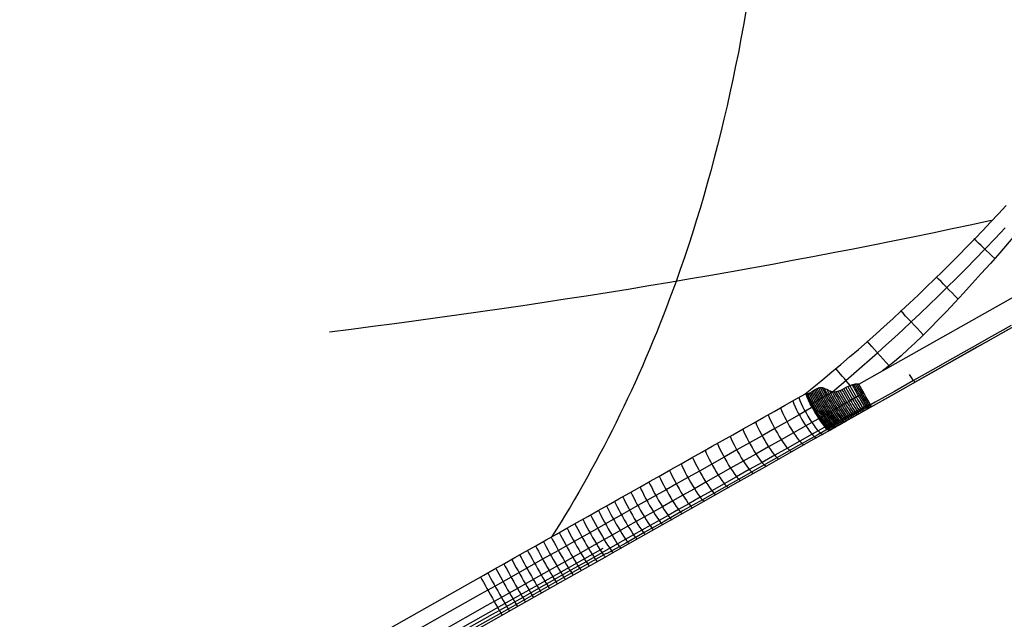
# Model space of a CAD drawing. Extents: x 8195 to 9024, y -2232 to -1505.
# Tile 9 of 42: x 8474 to 8512, y -2098 to -2074. Entities that reach past the tile are written whole.
import ezdxf

# ---------------------------------------------------------------- set-up
doc = ezdxf.new("R2010")
doc.units = 0
doc.layers.add('1', color=7, linetype='CONTINUOUS')

msp = doc.modelspace()

# ---------------------------------------------------------------- linework, layer by layer
at = {"layer": '1', "color": 7}
for p, q in [((8507.626, -2087.968, 27.546), (8588.347, -2042.429, 27.546)), ((8588.838, -2043.3, 28.546), (8507.208, -2089.352, 28.546)), ((8506.716, -2088.481, 27.546), (8507.626, -2087.968, 27.546)), ((8504.714, -2088.855, 27.937), (8504.682, -2088.817, 27.983))]:
    msp.add_line(p, q, dxfattribs=at)
at = {"layer": '1', "color": 7, "extrusion": (-0.443715, 0.712617, 0.54341)}
msp.add_lwpolyline([(-6213.519, 3462.075), (-6212.694, 3461.77), (-6211.87, 3461.467), (-6211.045, 3461.167), (-6210.22, 3460.868), (-6209.395, 3460.572), (-6208.569, 3460.279), (-6207.743, 3459.987), (-6206.917, 3459.698), (-6206.091, 3459.412), (-6205.265, 3459.127), (-6204.438, 3458.845), (-6203.611, 3458.565), (-6202.784, 3458.287), (-6201.956, 3458.012), (-6201.129, 3457.739), (-6200.301, 3457.468), (-6199.473, 3457.199), (-6198.644, 3456.933), (-6197.816, 3456.669), (-6196.987, 3456.407), (-6196.158, 3456.147), (-6195.328, 3455.89), (-6194.499, 3455.635), (-6193.669, 3455.383), (-6192.839, 3455.132), (-6192.008, 3454.884), (-6191.178, 3454.638), (-6190.347, 3454.395), (-6189.516, 3454.153), (-6188.685, 3453.914), (-6187.853, 3453.678), (-6187.022, 3453.443), (-6186.19, 3453.211), (-6185.357, 3452.981), (-6184.525, 3452.753), (-6183.692, 3452.528), (-6182.859, 3452.305), (-6182.026, 3452.084), (-6181.193, 3451.866), (-6180.359, 3451.649), (-6179.525, 3451.435), (-6178.691, 3451.224), (-6177.857, 3451.014), (-6177.022, 3450.807), (-6176.187, 3450.602), (-6175.352, 3450.4), (-6174.517, 3450.199), (-6173.681, 3450.001), (-6172.845, 3449.805), (-6172.009, 3449.612), (-6171.173, 3449.421), (-6170.336, 3449.232), (-6169.5, 3449.045), (-6168.663, 3448.861), (-6167.825, 3448.678), (-6166.988, 3448.499), (-6166.15, 3448.321), (-6165.312, 3448.146), (-6164.474, 3447.973), (-6163.635, 3447.802), (-6162.797, 3447.633), (-6161.958, 3447.467), (-6161.119, 3447.303), (-6160.279, 3447.142), (-6159.44, 3446.982), (-6158.6, 3446.825), (-6157.76, 3446.67), (-6156.919, 3446.518), (-6156.079, 3446.367), (-6155.238, 3446.219), (-6154.397, 3446.074), (-6153.555, 3445.93), (-6152.714, 3445.789), (-6151.872, 3445.65), (-6151.03, 3445.514), (-6150.188, 3445.379), (-6149.345, 3445.247), (-6148.502, 3445.117), (-6147.659, 3444.99), (-6146.816, 3444.865), (-6145.973, 3444.742), (-6145.129, 3444.621), (-6144.285, 3444.502), (-6143.441, 3444.386), (-6142.596, 3444.272), (-6141.752, 3444.161), (-6140.907, 3444.051), (-6140.061, 3443.944), (-6139.216, 3443.84), (-6138.37, 3443.737), (-6137.525, 3443.637), (-6136.678, 3443.539), (-6135.832, 3443.443), (-6134.985, 3443.35), (-6134.139, 3443.259), (-6133.292, 3443.17), (-6132.444, 3443.083), (-6131.597, 3442.999), (-6130.749, 3442.917), (-6129.901, 3442.837), (-6129.053, 3442.76), (-6128.204, 3442.685), (-6127.355, 3442.612), (-6126.506, 3442.541), (-6125.657, 3442.473), (-6124.808, 3442.407), (-6123.958, 3442.343), (-6123.108, 3442.281), (-6122.258, 3442.222), (-6121.407, 3442.165), (-6120.557, 3442.11), (-6119.706, 3442.058), (-6118.855, 3442.008), (-6118.003, 3441.96), (-6117.152, 3441.914), (-6116.3, 3441.871), (-6115.448, 3441.83), (-6114.595, 3441.791), (-6113.743, 3441.754), (-6112.89, 3441.72), (-6112.037, 3441.688), (-6111.184, 3441.658), (-6110.33, 3441.631), (-6109.476, 3441.606), (-6108.622, 3441.583), (-6107.768, 3441.562), (-6106.913, 3441.544), (-6106.059, 3441.528)], dxfattribs=at)
at = {"layer": '1', "color": 7, "extrusion": (-0.490852, 0.871221, -0.00614)}
msp.add_lwpolyline([(-6374.484, 3.406), (-6375.341, 3.406), (-6376.198, 3.408), (-6377.054, 3.412), (-6377.91, 3.42), (-6378.765, 3.43), (-6379.619, 3.443), (-6380.473, 3.458), (-6381.327, 3.477), (-6382.18, 3.498), (-6383.032, 3.521), (-6383.884, 3.548), (-6384.735, 3.577), (-6385.585, 3.609), (-6386.435, 3.643), (-6387.285, 3.68), (-6388.134, 3.72), (-6388.982, 3.763), (-6389.83, 3.809), (-6390.677, 3.857), (-6391.524, 3.908), (-6392.37, 3.961), (-6393.215, 4.017), (-6394.06, 4.076), (-6394.904, 4.138), (-6395.748, 4.203), (-6396.591, 4.27), (-6397.434, 4.34), (-6398.276, 4.412), (-6399.117, 4.487), (-6399.958, 4.565), (-6400.799, 4.646), (-6401.639, 4.73), (-6402.478, 4.816), (-6403.317, 4.905), (-6404.155, 4.996), (-6404.992, 5.09), (-6405.829, 5.187), (-6406.666, 5.287), (-6407.501, 5.389), (-6408.337, 5.495), (-6409.171, 5.602), (-6410.005, 5.713), (-6410.839, 5.826), (-6411.672, 5.942), (-6412.504, 6.061), (-6413.336, 6.182), (-6414.168, 6.307), (-6414.998, 6.433), (-6415.829, 6.563), (-6416.658, 6.695), (-6417.487, 6.83), (-6418.316, 6.968), (-6419.144, 7.108), (-6419.971, 7.252), (-6420.798, 7.397), (-6421.624, 7.546), (-6422.449, 7.697), (-6423.274, 7.851), (-6424.099, 8.008), (-6424.923, 8.167), (-6425.746, 8.329), (-6426.569, 8.494), (-6427.391, 8.662), (-6428.213, 8.832), (-6429.034, 9.005), (-6429.855, 9.181), (-6430.674, 9.359), (-6431.494, 9.54), (-6432.313, 9.724), (-6433.131, 9.911), (-6433.949, 10.1), (-6434.766, 10.292), (-6435.582, 10.487), (-6436.398, 10.684), (-6437.214, 10.884), (-6438.029, 11.087), (-6438.843, 11.293), (-6439.657, 11.501), (-6440.47, 11.712), (-6441.282, 11.926), (-6442.094, 12.142), (-6442.906, 12.361), (-6443.717, 12.583), (-6444.527, 12.808), (-6445.337, 13.035), (-6446.146, 13.265), (-6446.955, 13.498), (-6447.763, 13.733), (-6448.57, 13.971), (-6449.377, 14.212), (-6450.183, 14.456), (-6450.989, 14.702), (-6451.794, 14.951), (-6452.599, 15.203), (-6453.403, 15.457), (-6454.206, 15.714), (-6455.009, 15.974), (-6455.812, 16.237), (-6456.614, 16.502), (-6457.415, 16.77), (-6458.216, 17.041), (-6459.016, 17.314), (-6459.815, 17.59), (-6460.614, 17.869), (-6461.413, 18.151), (-6462.21, 18.435), (-6463.008, 18.722), (-6463.804, 19.011), (-6464.6, 19.304), (-6465.396, 19.599), (-6466.191, 19.897), (-6466.985, 20.197), (-6467.779, 20.501), (-6468.573, 20.807), (-6469.365, 21.115), (-6470.158, 21.427), (-6470.949, 21.741), (-6471.74, 22.058), (-6472.531, 22.377), (-6473.321, 22.7), (-6474.11, 23.025), (-6474.899, 23.352), (-6475.687, 23.683), (-6476.474, 24.016), (-6477.262, 24.352), (-6478.048, 24.69), (-6478.834, 25.032), (-6479.619, 25.376)], dxfattribs=at)
at = {"layer": '1', "color": 7, "extrusion": (0.866025, 0.500001, 4.87725e-06)}
msp.add_lwpolyline([(-6062.579, 40.191), (-6062.176, 40.531), (-6061.772, 40.869), (-6061.367, 41.204), (-6060.961, 41.537), (-6060.554, 41.868), (-6060.146, 42.196), (-6059.737, 42.522), (-6059.327, 42.845), (-6058.916, 43.166), (-6058.504, 43.485), (-6058.091, 43.801), (-6057.678, 44.115), (-6057.263, 44.426), (-6056.847, 44.735), (-6056.43, 45.041), (-6056.013, 45.345), (-6055.594, 45.647), (-6055.174, 45.946), (-6054.754, 46.243), (-6054.332, 46.537), (-6053.91, 46.829), (-6053.486, 47.118), (-6053.062, 47.405), (-6052.636, 47.69), (-6052.21, 47.972), (-6051.782, 48.252), (-6051.354, 48.53), (-6050.925, 48.805), (-6050.494, 49.077), (-6050.063, 49.347), (-6049.631, 49.615), (-6049.198, 49.881), (-6048.763, 50.143), (-6048.328, 50.404), (-6047.892, 50.662), (-6047.455, 50.918), (-6047.017, 51.171), (-6046.578, 51.422), (-6046.138, 51.67), (-6045.697, 51.916), (-6045.255, 52.16), (-6044.812, 52.401), (-6044.368, 52.64), (-6043.923, 52.876), (-6043.477, 53.11), (-6043.031, 53.342), (-6042.583, 53.571), (-6042.134, 53.797), (-6041.684, 54.022), (-6041.234, 54.243), (-6040.782, 54.463), (-6040.329, 54.68), (-6039.876, 54.894), (-6039.421, 55.107), (-6038.965, 55.316), (-6038.509, 55.524), (-6038.051, 55.729), (-6037.593, 55.931), (-6037.134, 56.131), (-6036.673, 56.329), (-6036.212, 56.524), (-6035.749, 56.717), (-6035.286, 56.907), (-6034.822, 57.095), (-6034.356, 57.281), (-6033.89, 57.464), (-6033.423, 57.645), (-6032.955, 57.823), (-6032.486, 57.999), (-6032.016, 58.173), (-6031.544, 58.344), (-6031.072, 58.512), (-6030.599, 58.679), (-6030.125, 58.842), (-6029.65, 59.004), (-6029.174, 59.163), (-6028.697, 59.319), (-6028.22, 59.474), (-6027.741, 59.625), (-6027.261, 59.775), (-6026.78, 59.922), (-6026.298, 60.066), (-6025.815, 60.208), (-6025.332, 60.348), (-6024.847, 60.485), (-6024.361, 60.62), (-6023.875, 60.752), (-6023.387, 60.882), (-6022.898, 61.01), (-6022.409, 61.135), (-6021.918, 61.258), (-6021.427, 61.378), (-6020.934, 61.496), (-6020.441, 61.611), (-6019.947, 61.725), (-6019.451, 61.835), (-6018.955, 61.943), (-6018.458, 62.049), (-6017.959, 62.153), (-6017.46, 62.254), (-6016.96, 62.352), (-6016.459, 62.448), (-6015.956, 62.542), (-6015.453, 62.633), (-6014.949, 62.722), (-6014.444, 62.809), (-6013.938, 62.893), (-6013.431, 62.975), (-6012.923, 63.054), (-6012.414, 63.131), (-6011.904, 63.205), (-6011.393, 63.277), (-6010.881, 63.347), (-6010.368, 63.414), (-6009.854, 63.479), (-6009.34, 63.541), (-6008.824, 63.601), (-6008.307, 63.658), (-6007.789, 63.713), (-6007.271, 63.766), (-6006.751, 63.816), (-6006.23, 63.864), (-6005.709, 63.909), (-6005.186, 63.952), (-6004.663, 63.993), (-6004.138, 64.031), (-6003.613, 64.067), (-6003.086, 64.1)], dxfattribs=at)
at = {"layer": '1', "color": 7, "extrusion": (0.866025, 0.5, -2.3272e-07)}
msp.add_lwpolyline([(-6002.609, 55.145), (-6003.14, 55.11), (-6003.67, 55.072), (-6004.199, 55.031), (-6004.727, 54.988), (-6005.253, 54.943), (-6005.779, 54.894), (-6006.303, 54.843), (-6006.826, 54.79), (-6007.348, 54.733), (-6007.869, 54.675), (-6008.389, 54.613), (-6008.907, 54.549), (-6009.424, 54.482), (-6009.94, 54.413), (-6010.455, 54.341), (-6010.969, 54.266), (-6011.482, 54.189), (-6011.993, 54.109), (-6012.503, 54.027), (-6013.013, 53.941), (-6013.521, 53.854), (-6014.027, 53.763), (-6014.533, 53.67), (-6015.038, 53.575), (-6015.541, 53.476), (-6016.043, 53.375), (-6016.544, 53.272), (-6017.044, 53.166), (-6017.543, 53.057), (-6018.04, 52.945), (-6018.537, 52.831), (-6019.032, 52.715), (-6019.526, 52.595), (-6020.019, 52.474), (-6020.511, 52.349), (-6021.001, 52.222), (-6021.491, 52.092), (-6021.979, 51.959), (-6022.466, 51.824), (-6022.952, 51.687), (-6023.437, 51.546), (-6023.92, 51.403), (-6024.403, 51.258), (-6024.884, 51.11), (-6025.364, 50.959), (-6025.843, 50.805), (-6026.321, 50.649), (-6026.797, 50.49), (-6027.273, 50.329), (-6027.747, 50.165), (-6028.22, 49.999), (-6028.692, 49.829), (-6029.163, 49.657), (-6029.633, 49.483), (-6030.101, 49.306), (-6030.569, 49.126), (-6031.035, 48.944), (-6031.5, 48.759), (-6031.964, 48.571), (-6032.427, 48.381), (-6032.888, 48.188), (-6033.349, 47.992), (-6033.808, 47.794), (-6034.266, 47.593), (-6034.723, 47.39), (-6035.178, 47.184), (-6035.633, 46.975), (-6036.087, 46.764), (-6036.539, 46.55), (-6036.99, 46.334), (-6037.44, 46.114), (-6037.889, 45.893), (-6038.336, 45.668), (-6038.783, 45.441), (-6039.228, 45.211), (-6039.672, 44.979), (-6040.115, 44.744), (-6040.557, 44.507), (-6040.998, 44.266), (-6041.437, 44.023), (-6041.875, 43.778), (-6042.313, 43.53), (-6042.749, 43.279), (-6043.183, 43.026), (-6043.617, 42.77), (-6044.05, 42.511), (-6044.481, 42.25), (-6044.911, 41.986), (-6045.34, 41.72), (-6045.768, 41.451), (-6046.195, 41.179), (-6046.62, 40.905), (-6047.045, 40.628), (-6047.468, 40.348), (-6047.89, 40.066), (-6048.311, 39.781), (-6048.731, 39.493), (-6049.149, 39.203), (-6049.567, 38.91), (-6049.983, 38.615), (-6050.398, 38.317), (-6050.812, 38.016), (-6051.225, 37.713), (-6051.636, 37.407), (-6052.047, 37.099), (-6052.456, 36.787), (-6052.864, 36.474), (-6053.271, 36.157), (-6053.677, 35.838), (-6054.082, 35.516), (-6054.485, 35.192), (-6054.888, 34.865), (-6055.289, 34.536), (-6055.689, 34.203), (-6056.088, 33.869), (-6056.485, 33.531), (-6056.882, 33.191), (-6057.277, 32.848), (-6057.672, 32.503), (-6058.065, 32.155), (-6058.456, 31.805), (-6058.847, 31.451), (-6059.237, 31.096), (-6059.625, 30.737), (-6060.012, 30.376), (-6060.398, 30.012), (-6060.783, 29.646), (-6061.167, 29.277)], dxfattribs=at)
at = {"layer": '1', "color": 7}
msp.add_lwpolyline([(8513.319, -2082.045), (8512.923, -2082.513), (8512.532, -2082.972), (8512.168, -2083.393), (8511.809, -2083.803), (8511.456, -2084.201), (8511.109, -2084.587), (8510.768, -2084.961), (8510.434, -2085.32), (8510.108, -2085.664), (8509.791, -2085.993), (8509.482, -2086.306), (8509.184, -2086.602), (8508.895, -2086.879), (8508.617, -2087.138), (8508.351, -2087.377), (8508.096, -2087.595), (8507.974, -2087.697), (8507.855, -2087.793), (8507.739, -2087.883), (8507.626, -2087.968)], dxfattribs=at)
at = {"layer": '1', "color": 7, "extrusion": (0.85787, 0.483952, -0.172773)}
msp.add_lwpolyline([(-5999.694, 1130.733), (-5999.67, 1130.642), (-5999.644, 1130.556), (-5999.63, 1130.515), (-5999.616, 1130.475), (-5999.602, 1130.435), (-5999.587, 1130.397), (-5999.571, 1130.36), (-5999.555, 1130.325), (-5999.539, 1130.29), (-5999.522, 1130.256), (-5999.504, 1130.223), (-5999.486, 1130.192), (-5999.468, 1130.162), (-5999.449, 1130.132), (-5999.43, 1130.104), (-5999.41, 1130.077), (-5999.39, 1130.051), (-5999.369, 1130.026), (-5999.348, 1130.002), (-5999.327, 1129.979), (-5999.316, 1129.968), (-5999.304, 1129.958), (-5999.293, 1129.947), (-5999.282, 1129.937), (-5999.271, 1129.927), (-5999.259, 1129.918), (-5999.247, 1129.908), (-5999.235, 1129.899), (-5999.224, 1129.891), (-5999.212, 1129.882), (-5999.199, 1129.874), (-5999.187, 1129.866), (-5999.175, 1129.858), (-5999.162, 1129.851), (-5999.15, 1129.844), (-5999.137, 1129.837), (-5999.124, 1129.83), (-5999.111, 1129.824), (-5999.098, 1129.818), (-5999.085, 1129.812), (-5999.072, 1129.807), (-5999.058, 1129.801), (-5999.045, 1129.797), (-5999.031, 1129.792), (-5999.017, 1129.788), (-5999.003, 1129.783), (-5998.989, 1129.78), (-5998.975, 1129.776), (-5998.961, 1129.773), (-5998.947, 1129.77), (-5998.932, 1129.767), (-5998.918, 1129.764), (-5998.903, 1129.762), (-5998.888, 1129.76), (-5998.873, 1129.759), (-5998.858, 1129.757), (-5998.843, 1129.756), (-5998.828, 1129.755), (-5998.812, 1129.755), (-5998.797, 1129.755), (-5998.766, 1129.755), (-5998.734, 1129.756), (-5998.701, 1129.759), (-5998.669, 1129.762), (-5998.635, 1129.767), (-5998.602, 1129.773), (-5998.568, 1129.779), (-5998.533, 1129.787), (-5998.498, 1129.796), (-5998.462, 1129.807), (-5998.426, 1129.818), (-5998.39, 1129.83), (-5998.353, 1129.844), (-5998.316, 1129.858), (-5998.278, 1129.874), (-5998.239, 1129.89), (-5998.2, 1129.908), (-5998.161, 1129.927), (-5998.081, 1129.968), (-5998, 1130.014)], dxfattribs=at)
at = {"layer": '1', "color": 7, "extrusion": (-0.491357, 0.870959, 4.86648e-08)}
msp.add_lwpolyline([(-6380.926, 28.692), (-6380.39, 28.782), (-6379.865, 28.867), (-6379.352, 28.947), (-6378.851, 29.023), (-6378.361, 29.095), (-6377.882, 29.163), (-6377.414, 29.226), (-6376.957, 29.286), (-6376.511, 29.342), (-6376.075, 29.395), (-6375.65, 29.444), (-6375.235, 29.49), (-6374.435, 29.572), (-6373.675, 29.644), (-6372.953, 29.705), (-6372.264, 29.757), (-6371.603, 29.802), (-6370.967, 29.84), (-6370.349, 29.872), (-6369.745, 29.9), (-6369.147, 29.922), (-6368.552, 29.941), (-6367.952, 29.957), (-6367.342, 29.969), (-6366.716, 29.979), (-6366.069, 29.987)], dxfattribs=at)
at = {"layer": '1', "color": 7, "extrusion": (0.867262, 0.497706, -0.012093)}
msp.add_lwpolyline([(-6046.456, 115.974), (-6046.404, 116.16), (-6046.354, 116.32), (-6046.33, 116.39), (-6046.307, 116.453), (-6046.285, 116.51), (-6046.274, 116.537), (-6046.263, 116.561), (-6046.252, 116.584), (-6046.241, 116.605), (-6046.231, 116.625), (-6046.221, 116.643), (-6046.216, 116.651), (-6046.211, 116.659), (-6046.206, 116.667), (-6046.201, 116.674), (-6046.196, 116.681), (-6046.191, 116.687), (-6046.186, 116.693), (-6046.181, 116.698), (-6046.179, 116.701), (-6046.177, 116.703), (-6046.174, 116.706), (-6046.172, 116.708), (-6046.17, 116.71), (-6046.167, 116.712), (-6046.165, 116.714), (-6046.163, 116.716), (-6046.16, 116.718), (-6046.158, 116.72), (-6046.156, 116.721), (-6046.154, 116.723), (-6046.151, 116.724), (-6046.149, 116.726), (-6046.147, 116.727), (-6046.146, 116.727), (-6046.145, 116.728), (-6046.143, 116.728), (-6046.142, 116.729), (-6046.141, 116.729), (-6046.14, 116.73), (-6046.139, 116.73), (-6046.138, 116.731), (-6046.137, 116.731), (-6046.136, 116.731), (-6046.135, 116.732), (-6046.134, 116.732), (-6046.133, 116.732), (-6046.131, 116.732), (-6046.13, 116.733), (-6046.129, 116.733), (-6046.128, 116.733), (-6046.127, 116.733), (-6046.126, 116.733), (-6046.125, 116.733), (-6046.124, 116.733), (-6046.123, 116.733), (-6046.122, 116.733), (-6046.121, 116.733), (-6046.12, 116.733), (-6046.119, 116.733), (-6046.118, 116.733), (-6046.117, 116.733), (-6046.116, 116.733), (-6046.114, 116.732), (-6046.113, 116.732), (-6046.112, 116.732), (-6046.111, 116.732), (-6046.11, 116.732)], dxfattribs=at)
at = {"layer": '1', "color": 7, "extrusion": (0.870983, 0.491216, -0.00978)}
msp.add_lwpolyline([(-5997.25, 91.544), (-5997.332, 91.497), (-5997.412, 91.455), (-5997.451, 91.436), (-5997.49, 91.418), (-5997.528, 91.4), (-5997.566, 91.384), (-5997.604, 91.369), (-5997.641, 91.356), (-5997.677, 91.343), (-5997.713, 91.331), (-5997.749, 91.321), (-5997.784, 91.311), (-5997.819, 91.303), (-5997.853, 91.296), (-5997.887, 91.29), (-5997.92, 91.285), (-5997.953, 91.281), (-5997.985, 91.278), (-5998.017, 91.277), (-5998.033, 91.276), (-5998.049, 91.276), (-5998.064, 91.276), (-5998.08, 91.277), (-5998.095, 91.278), (-5998.11, 91.279), (-5998.125, 91.28), (-5998.14, 91.281), (-5998.155, 91.283), (-5998.17, 91.285), (-5998.184, 91.288), (-5998.199, 91.29), (-5998.213, 91.293), (-5998.228, 91.296), (-5998.242, 91.3), (-5998.256, 91.304), (-5998.27, 91.308), (-5998.284, 91.312), (-5998.297, 91.317), (-5998.311, 91.322), (-5998.324, 91.327), (-5998.338, 91.332), (-5998.351, 91.338), (-5998.364, 91.344), (-5998.377, 91.35), (-5998.39, 91.357), (-5998.403, 91.363), (-5998.416, 91.37), (-5998.428, 91.378), (-5998.441, 91.385), (-5998.453, 91.393), (-5998.465, 91.401), (-5998.477, 91.41), (-5998.489, 91.419), (-5998.501, 91.428), (-5998.513, 91.437), (-5998.524, 91.447), (-5998.536, 91.456), (-5998.547, 91.467), (-5998.559, 91.477), (-5998.57, 91.488), (-5998.581, 91.499), (-5998.592, 91.51), (-5998.603, 91.521), (-5998.624, 91.545), (-5998.645, 91.57), (-5998.665, 91.596), (-5998.685, 91.623), (-5998.704, 91.652), (-5998.723, 91.681), (-5998.742, 91.712), (-5998.76, 91.743), (-5998.777, 91.776), (-5998.795, 91.81), (-5998.811, 91.845), (-5998.827, 91.881), (-5998.843, 91.918), (-5998.858, 91.956), (-5998.873, 91.995), (-5998.888, 92.036), (-5998.901, 92.078), (-5998.928, 92.164), (-5998.952, 92.255)], dxfattribs=at)
at = {"layer": '1', "color": 7}
for points in [[(8502.341, -2074.05, 38.338), (8502.248, -2074.583, 38.132), (8502.151, -2075.113, 37.925), (8502.05, -2075.64, 37.718), (8501.946, -2076.163, 37.511), (8501.839, -2076.682, 37.302), (8501.727, -2077.198, 37.094), (8501.613, -2077.71, 36.885), (8501.494, -2078.219, 36.675), (8501.372, -2078.724, 36.466), (8501.247, -2079.225, 36.256), (8501.118, -2079.723, 36.046), (8500.985, -2080.217, 35.836), (8500.849, -2080.708, 35.626), (8500.71, -2081.194, 35.416), (8500.567, -2081.678, 35.206), (8500.421, -2082.157, 34.997), (8500.271, -2082.633, 34.787), (8500.117, -2083.105, 34.578), (8499.961, -2083.574, 34.369), (8499.801, -2084.039, 34.16), (8499.637, -2084.5, 33.951), (8499.515, -2084.836, 33.799), (8499.391, -2085.17, 33.646), (8499.266, -2085.503, 33.494), (8499.138, -2085.833, 33.342), (8499.009, -2086.162, 33.19), (8498.877, -2086.488, 33.039), (8498.744, -2086.813, 32.887), (8498.61, -2087.136, 32.736), (8498.473, -2087.457, 32.586), (8498.335, -2087.776, 32.435), (8498.194, -2088.093, 32.285), (8498.052, -2088.409, 32.135), (8497.908, -2088.723, 31.985), (8497.763, -2089.035, 31.836), (8497.615, -2089.345, 31.687), (8497.466, -2089.654, 31.538), (8497.315, -2089.961, 31.389), (8497.162, -2090.267, 31.241), (8497.007, -2090.57, 31.093), (8496.851, -2090.872, 30.945), (8496.693, -2091.173, 30.797), (8496.532, -2091.472, 30.65), (8496.37, -2091.769, 30.503), (8496.207, -2092.065, 30.357), (8496.041, -2092.359, 30.21), (8495.874, -2092.652, 30.064), (8495.705, -2092.943, 29.918), (8495.534, -2093.233, 29.773), (8495.361, -2093.521, 29.628), (8495.187, -2093.808, 29.483), (8495.01, -2094.093, 29.338), (8494.832, -2094.377, 29.194)], [(8504.627, -2088.862, 27.984), (8504.978, -2088.578, 27.983), (8505.326, -2088.293, 27.983), (8505.672, -2088.006, 27.983), (8506.016, -2087.717, 27.982), (8506.357, -2087.426, 27.982), (8506.696, -2087.133, 27.981), (8507.033, -2086.839, 27.981), (8507.368, -2086.542, 27.981), (8507.7, -2086.244, 27.98), (8508.03, -2085.944, 27.98), (8508.358, -2085.643, 27.98), (8508.683, -2085.339, 27.979), (8509.006, -2085.034, 27.979), (8509.327, -2084.727, 27.978), (8509.646, -2084.419, 27.978), (8509.963, -2084.108, 27.978), (8510.277, -2083.796, 27.977), (8510.589, -2083.483, 27.977), (8510.899, -2083.168, 27.976), (8511.207, -2082.851, 27.976), (8511.512, -2082.532, 27.975), (8511.816, -2082.212, 27.975), (8512.117, -2081.89, 27.975), (8512.416, -2081.566, 27.974)], [(8505.692, -2088.777, 27.617), (8506.216, -2088.331, 27.616), (8506.524, -2088.066, 27.616), (8506.83, -2087.8, 27.616), (8507.134, -2087.531, 27.616), (8507.438, -2087.261, 27.616), (8507.766, -2086.966, 27.615), (8508.092, -2086.669, 27.615), (8508.417, -2086.371, 27.615), (8508.74, -2086.07, 27.615), (8509.089, -2085.741, 27.615), (8509.437, -2085.409, 27.614), (8509.782, -2085.076, 27.614), (8510.126, -2084.74, 27.614), (8510.498, -2084.372, 27.614), (8510.867, -2084.001, 27.614), (8511.234, -2083.628, 27.613), (8511.598, -2083.252, 27.613), (8511.992, -2082.84, 27.613), (8512.383, -2082.426, 27.613)], [(8512.612, -2086.207, 40.358), (8511.857, -2086.633, 40.303), (8511.102, -2087.059, 40.251), (8510.347, -2087.485, 40.203), (8509.592, -2087.911, 40.157), (8508.837, -2088.337, 40.114), (8508.094, -2088.756, 40.075), (8507.351, -2089.175, 40.039), (8506.609, -2089.594, 40.006), (8505.866, -2090.013, 39.976), (8505.123, -2090.432, 39.949), (8504.38, -2090.852, 39.925), (8503.636, -2091.271, 39.904), (8502.893, -2091.69, 39.886), (8502.15, -2092.109, 39.871), (8501.407, -2092.529, 39.859), (8500.664, -2092.948, 39.85), (8499.92, -2093.367, 39.844), (8499.177, -2093.787, 39.841), (8498.434, -2094.206, 39.841), (8497.69, -2094.625, 39.844), (8496.947, -2095.044, 39.85)], [(8512.463, -2086.386, 39.951), (8511.82, -2086.749, 39.908), (8511.171, -2087.115, 39.868), (8510.416, -2087.541, 39.824), (8509.649, -2087.974, 39.783), (8508.871, -2088.413, 39.745), (8508.079, -2088.86, 39.709), (8507.271, -2089.315, 39.676), (8506.447, -2089.78, 39.646), (8505.605, -2090.255, 39.618), (8504.743, -2090.741, 39.592), (8503.861, -2091.239, 39.569), (8502.956, -2091.75, 39.548), (8502.028, -2092.273, 39.529), (8501.075, -2092.811, 39.512), (8500.095, -2093.364, 39.498), (8499.088, -2093.932, 39.485), (8498.051, -2094.517, 39.474), (8496.984, -2095.119, 39.464)], [(8506.716, -2088.481, 27.546), (8506.698, -2088.48, 27.549), (8506.679, -2088.479, 27.551), (8506.661, -2088.478, 27.553), (8506.642, -2088.478, 27.555), (8506.624, -2088.479, 27.557), (8506.606, -2088.48, 27.558), (8506.588, -2088.482, 27.56), (8506.571, -2088.484, 27.561), (8506.553, -2088.486, 27.562), (8506.536, -2088.489, 27.563), (8506.518, -2088.493, 27.564), (8506.501, -2088.497, 27.565), (8506.484, -2088.501, 27.565), (8506.467, -2088.506, 27.566), (8506.45, -2088.51, 27.566), (8506.433, -2088.516, 27.567), (8506.417, -2088.521, 27.567), (8506.4, -2088.527, 27.567), (8506.368, -2088.54, 27.568), (8506.336, -2088.553, 27.568), (8506.304, -2088.567, 27.567), (8506.241, -2088.598, 27.567), (8506.061, -2088.691, 27.566), (8506.032, -2088.706, 27.566), (8506.004, -2088.719, 27.567), (8505.975, -2088.732, 27.569), (8505.961, -2088.738, 27.569), (8505.947, -2088.744, 27.57), (8505.933, -2088.749, 27.571), (8505.918, -2088.755, 27.573), (8505.904, -2088.759, 27.574), (8505.89, -2088.764, 27.576), (8505.876, -2088.768, 27.577), (8505.863, -2088.772, 27.579), (8505.849, -2088.775, 27.581), (8505.835, -2088.778, 27.583), (8505.821, -2088.78, 27.586), (8505.814, -2088.781, 27.587), (8505.807, -2088.782, 27.588), (8505.8, -2088.783, 27.59), (8505.793, -2088.784, 27.591), (8505.786, -2088.784, 27.593), (8505.779, -2088.785, 27.594), (8505.773, -2088.785, 27.596), (8505.766, -2088.785, 27.597), (8505.759, -2088.785, 27.599), (8505.752, -2088.785, 27.601), (8505.745, -2088.785, 27.603), (8505.738, -2088.784, 27.604), (8505.731, -2088.784, 27.606), (8505.724, -2088.783, 27.608), (8505.716, -2088.782, 27.611), (8505.708, -2088.781, 27.613), (8505.7, -2088.78, 27.616), (8505.693, -2088.778, 27.618), (8505.685, -2088.777, 27.621), (8505.677, -2088.775, 27.623), (8505.669, -2088.773, 27.626), (8505.661, -2088.77, 27.629), (8505.645, -2088.766, 27.635), (8505.629, -2088.76, 27.641), (8505.613, -2088.754, 27.647), (8505.598, -2088.748, 27.654), (8505.566, -2088.735, 27.667), (8505.535, -2088.72, 27.681), (8505.474, -2088.69, 27.709)], [(8505.474, -2088.69, 27.709), (8505.43, -2088.669, 27.729), (8505.409, -2088.66, 27.739), (8505.388, -2088.65, 27.749), (8505.367, -2088.642, 27.759), (8505.356, -2088.639, 27.763), (8505.346, -2088.635, 27.768), (8505.336, -2088.632, 27.772), (8505.325, -2088.629, 27.777), (8505.315, -2088.627, 27.781), (8505.305, -2088.625, 27.785), (8505.299, -2088.623, 27.787), (8505.293, -2088.622, 27.79), (8505.287, -2088.622, 27.792), (8505.282, -2088.621, 27.794), (8505.276, -2088.62, 27.797), (8505.27, -2088.62, 27.799), (8505.264, -2088.62, 27.801), (8505.258, -2088.62, 27.803), (8505.253, -2088.619, 27.805), (8505.247, -2088.62, 27.807), (8505.241, -2088.62, 27.809), (8505.235, -2088.62, 27.811), (8505.23, -2088.62, 27.813), (8505.224, -2088.621, 27.815), (8505.218, -2088.621, 27.817), (8505.213, -2088.622, 27.818), (8505.207, -2088.623, 27.82), (8505.202, -2088.624, 27.822), (8505.196, -2088.625, 27.824), (8505.19, -2088.626, 27.825), (8505.179, -2088.629, 27.828), (8505.169, -2088.632, 27.832), (8505.158, -2088.635, 27.835), (8505.147, -2088.638, 27.837), (8505.136, -2088.642, 27.84), (8505.125, -2088.646, 27.843), (8505.115, -2088.651, 27.846), (8505.104, -2088.656, 27.848), (8505.094, -2088.66, 27.851), (8505.083, -2088.666, 27.853), (8505.062, -2088.677, 27.858), (8505.042, -2088.688, 27.862), (8505.021, -2088.701, 27.866), (8504.92, -2088.766, 27.887), (8504.88, -2088.791, 27.896), (8504.859, -2088.803, 27.901), (8504.839, -2088.814, 27.906), (8504.829, -2088.82, 27.909), (8504.819, -2088.825, 27.912), (8504.809, -2088.83, 27.914), (8504.798, -2088.834, 27.917), (8504.788, -2088.839, 27.921), (8504.778, -2088.843, 27.924), (8504.767, -2088.847, 27.927), (8504.757, -2088.85, 27.93), (8504.746, -2088.853, 27.934), (8504.736, -2088.856, 27.938), (8504.731, -2088.858, 27.94), (8504.725, -2088.859, 27.942), (8504.72, -2088.86, 27.944), (8504.715, -2088.861, 27.946), (8504.709, -2088.862, 27.948), (8504.704, -2088.863, 27.95), (8504.699, -2088.863, 27.952), (8504.693, -2088.864, 27.954), (8504.688, -2088.864, 27.956), (8504.682, -2088.865, 27.959), (8504.677, -2088.865, 27.961), (8504.672, -2088.865, 27.963), (8504.666, -2088.865, 27.966), (8504.661, -2088.865, 27.968), (8504.655, -2088.865, 27.971), (8504.65, -2088.865, 27.973), (8504.644, -2088.864, 27.976), (8504.638, -2088.863, 27.978), (8504.633, -2088.863, 27.981), (8504.627, -2088.862, 27.984)], [(8504.875, -2089.397, 27.713), (8504.407, -2089.661, 27.805), (8503.932, -2089.929, 27.895), (8503.457, -2090.196, 27.982), (8502.967, -2090.472, 28.067), (8502.477, -2090.748, 28.148), (8501.986, -2091.024, 28.226), (8501.495, -2091.301, 28.3), (8501.019, -2091.569, 28.367), (8500.542, -2091.838, 28.432), (8500.098, -2092.088, 28.488), (8499.653, -2092.339, 28.542), (8499.256, -2092.562, 28.587), (8498.859, -2092.786, 28.629), (8498.164, -2093.177, 28.698), (8497.526, -2093.536, 28.754), (8496.91, -2093.883, 28.803), (8496.302, -2094.225, 28.845), (8495.696, -2094.567, 28.881), (8495.086, -2094.91, 28.912), (8494.474, -2095.254, 28.938), (8493.864, -2095.598, 28.959), (8493.25, -2095.944, 28.975), (8492.63, -2096.293, 28.986), (8492.072, -2096.608, 28.993)], [(8505.133, -2089.829, 27.788), (8504.664, -2090.093, 27.88), (8504.189, -2090.36, 27.97), (8503.714, -2090.628, 28.056), (8503.224, -2090.904, 28.141), (8502.733, -2091.181, 28.223), (8502.242, -2091.457, 28.3), (8501.75, -2091.734, 28.374), (8501.274, -2092.003, 28.441), (8500.797, -2092.271, 28.505), (8500.352, -2092.522, 28.562), (8499.906, -2092.773, 28.615), (8499.509, -2092.997, 28.66), (8499.112, -2093.22, 28.702), (8498.416, -2093.612, 28.771), (8497.778, -2093.972, 28.827), (8497.161, -2094.319, 28.875), (8496.553, -2094.661, 28.917), (8495.946, -2095.003, 28.953), (8495.335, -2095.347, 28.984), (8494.724, -2095.691, 29.01), (8494.113, -2096.035, 29.03), (8493.498, -2096.381, 29.046), (8492.598, -2096.888, 29.061), (8492.319, -2097.046, 29.064)], [(8505.377, -2090.151, 28.096), (8504.906, -2090.416, 28.189), (8504.43, -2090.685, 28.279), (8503.952, -2090.954, 28.365), (8503.461, -2091.231, 28.45), (8502.968, -2091.508, 28.532), (8502.475, -2091.786, 28.609), (8501.982, -2092.064, 28.683), (8501.503, -2092.334, 28.751), (8501.025, -2092.604, 28.815), (8500.578, -2092.855, 28.871), (8500.131, -2093.107, 28.925), (8499.733, -2093.332, 28.97), (8499.334, -2093.556, 29.012), (8498.635, -2093.95, 29.081), (8497.995, -2094.311, 29.137), (8497.376, -2094.66, 29.185), (8496.766, -2095.003, 29.226), (8496.157, -2095.347, 29.263), (8495.544, -2095.692, 29.293), (8494.931, -2096.038, 29.319), (8494.318, -2096.383, 29.339), (8493.702, -2096.73, 29.354), (8492.8, -2097.238, 29.369), (8492.52, -2097.396, 29.372)]]:
    msp.add_polyline3d(points, dxfattribs=at)
at = {"layer": '1', "color": 7, "extrusion": (0.032293, -0.95108, -0.307251)}
msp.add_arc((8379.172, 658.778, 2246.574), 111.646, 59.23658, 73.68646, dxfattribs=at)
at = {"layer": '1', "color": 7, "extrusion": (0.692728, 0.721199, 1.55188e-10)}
msp.add_arc((-7582.131, 29.094, 4393.78), 1.546, 267.1447, 312.0391, dxfattribs=at)
at = {"layer": '1', "color": 7, "extrusion": (0.711962, 0.702218, 1.39827e-10)}
msp.add_arc((-7460.66, 29.076, 4594.942), 1.526, 263.225, 312.4824, dxfattribs=at)
at = {"layer": '1', "color": 7, "extrusion": (0.729118, 0.684389, -3.01772e-12)}
msp.add_arc((-7344.709, 29.061, 4776.189), 1.51, 260.4488, 313.0022, dxfattribs=at)
at = {"layer": '1', "color": 7, "extrusion": (0.744429, 0.667702, -8.83166e-11)}
msp.add_arc((-7234.69, 29.064, 4939.511), 1.514, 261.1242, 313.3931, dxfattribs=at)
at = {"layer": '1', "color": 7, "extrusion": (0.758108, 0.652129, -3.33809e-12)}
msp.add_arc((-7130.8, 29.11, 5086.768), 1.565, 277.6246, 313.4522, dxfattribs=at)
at = {"layer": '1', "color": 7, "extrusion": (-0.869984, -0.490806, -0.047299)}
msp.add_arc((5998.752, -262.332, -6379.48), 1.055, 2.3983, 49.3662, dxfattribs=at)
at = {"layer": '1', "color": 7, "extrusion": (-0.870711, -0.491216, 0.023835)}
msp.add_arc((5998.805, 180.674, -6380.01), 1.003, 263.2137, 359.7139, dxfattribs=at)
at = {"layer": '1', "color": 7, "extrusion": (-0.870824, -0.49128, 0.017592)}
msp.add_arc((5998.805, 140.831, -6381.096), 1.002, 264.0769, 359.726, dxfattribs=at)
at = {"layer": '1', "color": 7, "extrusion": (-0.870882, -0.491313, 0.013239)}
msp.add_arc((5998.805, 113.052, -6381.705), 1.002, 264.9849, 359.7384, dxfattribs=at)
at = {"layer": '1', "color": 7, "extrusion": (-0.870925, -0.491337, 0.008861)}
msp.add_arc((5998.806, 85.104, -6382.195), 1.002, 266.232, 359.7549, dxfattribs=at)
at = {"layer": '1', "color": 7, "extrusion": (-0.87095, -0.491351, 0.004449)}
msp.add_arc((5998.806, 56.948, -6382.565), 1.002, 267.9027, 359.7763, dxfattribs=at)
at = {"layer": '1', "color": 7, "extrusion": (0.870965, 0.491346, 1.25583e-05)}
msp.add_arc((-5998.728, 28.47, 6382.884), 1.003, 180.1923, 269.8074, dxfattribs=at)
at = {"layer": '1', "color": 7, "extrusion": (-0.490995, 0.871161, -0.001407)}
msp.add_arc((-6368.357, -66.088, -5995.504), 86.93, 90.12653, 99.89025, dxfattribs=at)
at = {"layer": '1', "color": 7, "extrusion": (-0.858438, -0.484293, 0.168951)}
msp.add_arc((5998.807, 1106.345, -6284.378), 1, 227.1745, 0.0147, dxfattribs=at)
at = {"layer": '1', "color": 7, "extrusion": (-0.858988, -0.484602, 0.16523)}
msp.add_arc((5998.807, 1082.616, -6288.534), 1, 228.0996, 0.0329, dxfattribs=at)
at = {"layer": '1', "color": 7, "extrusion": (-0.85951, -0.484897, 0.161612)}
msp.add_arc((5998.807, 1059.547, -6292.488), 1, 228.8089, 0.0489, dxfattribs=at)
at = {"layer": '1', "color": 7, "extrusion": (-0.860006, -0.485177, 0.158092)}
msp.add_arc((5998.807, 1037.103, -6296.251), 1, 229.3584, 0.063, dxfattribs=at)
at = {"layer": '1', "color": 7, "extrusion": (-0.86098, -0.485726, 0.150944)}
msp.add_arc((5998.807, 991.524, -6303.644), 1, 230.0931, 0.0869, dxfattribs=at)
at = {"layer": '1', "color": 7, "extrusion": (-0.491356, 0.870959, -3.16966e-10)}
msp.add_arc((-6382.529, 38.158, -5998.572), 10.572, 274.042, 279.6261, dxfattribs=at)
at = {"layer": '1', "color": 7, "extrusion": (-0.86186, -0.486223, 0.144166)}
msp.add_arc((5998.807, 948.305, -6310.345), 1, 230.4071, 0.1043, dxfattribs=at)
at = {"layer": '1', "color": 7, "extrusion": (-0.86266, -0.486674, 0.137715)}
msp.add_arc((5998.807, 907.162, -6316.445), 1, 230.4749, 0.1157, dxfattribs=at)
at = {"layer": '1', "color": 7, "extrusion": (-0.86339, -0.487086, 0.131545)}
msp.add_arc((5998.807, 867.813, -6322.025), 1, 230.413, 0.1221, dxfattribs=at)
at = {"layer": '1', "color": 7, "extrusion": (-0.864076, -0.487473, 0.12547)}
msp.add_arc((5998.807, 829.073, -6327.278), 1, 230.3383, 0.1238, dxfattribs=at)
at = {"layer": '1', "color": 7, "extrusion": (-0.864705, -0.487828, 0.119623)}
msp.add_arc((5998.807, 791.783, -6332.108), 1, 230.3783, 0.1205, dxfattribs=at)
at = {"layer": '1', "color": 7, "extrusion": (-0.865283, -0.488154, 0.113982)}
msp.add_arc((5998.807, 755.802, -6336.56), 1, 230.654, 0.1118, dxfattribs=at)
at = {"layer": '1', "color": 7, "extrusion": (-0.491356, 0.870959, -3.70222e-12)}
msp.add_arc((-6382.76, 40.088, -5999.198), 12.462, 269.7629, 279.1873, dxfattribs=at)
at = {"layer": '1', "color": 7, "extrusion": (-0.865815, -0.488454, 0.108524)}
msp.add_arc((5998.807, 720.991, -6340.671), 1, 231.3093, 0.0967, dxfattribs=at)
at = {"layer": '1', "color": 7, "extrusion": (-0.866336, -0.488748, 0.102893)}
msp.add_arc((5998.807, 685.074, -6344.712), 1, 232.6649, 0.0714, dxfattribs=at)
at = {"layer": '1', "color": 7, "extrusion": (-0.866815, -0.489019, 0.097426)}
msp.add_arc((5998.807, 650.204, -6348.44), 1.001, 235.0668, 0.0308, dxfattribs=at)
at = {"layer": '1', "color": 7, "extrusion": (-0.867257, -0.489267, 0.092106)}
msp.add_arc((5998.806, 616.264, -6351.884), 1.001, 239.1025, 359.9647, dxfattribs=at)
at = {"layer": '1', "color": 7, "extrusion": (-0.867663, -0.489497, 0.086912)}
msp.add_arc((5998.805, 583.138, -6355.071), 1.002, 244.5116, 359.8783, dxfattribs=at)
at = {"layer": '1', "color": 7, "extrusion": (-0.868073, -0.489728, 0.081343)}
msp.add_arc((5998.804, 547.612, -6358.296), 1.003, 250.6179, 359.7972, dxfattribs=at)
at = {"layer": '1', "color": 7, "extrusion": (-0.868447, -0.489939, 0.07589)}
msp.add_arc((5998.804, 512.825, -6361.262), 1.004, 255.4873, 359.7557, dxfattribs=at)
at = {"layer": '1', "color": 7, "extrusion": (-0.868789, -0.490132, 0.070538)}
msp.add_arc((5998.804, 478.679, -6363.988), 1.003, 258.5334, 359.7409, dxfattribs=at)
at = {"layer": '1', "color": 7, "extrusion": (-0.869102, -0.490308, 0.065271)}
msp.add_arc((5998.804, 445.073, -6366.493), 1.003, 260.3467, 359.7331, dxfattribs=at)
at = {"layer": '1', "color": 7, "extrusion": (-0.869417, -0.490486, 0.059485)}
msp.add_arc((5998.805, 408.159, -6369.039), 1.003, 261.455, 359.7253, dxfattribs=at)
at = {"layer": '1', "color": 7, "extrusion": (-0.869699, -0.490645, 0.05377)}
msp.add_arc((5998.805, 371.694, -6371.344), 1.003, 261.9957, 359.7179, dxfattribs=at)
at = {"layer": '1', "color": 7, "extrusion": (-0.86995, -0.490787, 0.04811)}
msp.add_arc((5998.805, 335.579, -6373.422), 1.003, 262.2544, 359.7118, dxfattribs=at)
at = {"layer": '1', "color": 7, "extrusion": (-0.870172, -0.490912, 0.042489)}
msp.add_arc((5998.805, 299.714, -6375.283), 1.003, 262.3858, 359.7075, dxfattribs=at)
at = {"layer": '1', "color": 7, "extrusion": (-0.870386, -0.491033, 0.036266)}
msp.add_arc((5998.805, 260.001, -6377.107), 1.003, 262.505, 359.7056, dxfattribs=at)
at = {"layer": '1', "color": 7, "extrusion": (-0.870565, -0.491134, 0.030054)}
msp.add_arc((5998.805, 220.359, -6378.681), 1.003, 262.7331, 359.7074, dxfattribs=at)
at = {"layer": '1', "color": 7, "extrusion": (-0.858833, -0.484515, 0.166285)}
msp.add_arc((5998.807, 1089.344, -6286.77), 1, 225.9651, 359.8512, dxfattribs=at)
at = {"layer": '1', "color": 7, "extrusion": (-0.858355, -0.484245, 0.16951)}
msp.add_arc((5998.807, 1109.907, -6283.448), 1, 225.976, 359.9204, dxfattribs=at)
at = {"layer": '1', "color": 7, "extrusion": (-0.491356, 0.870959, -3.86633e-11)}
msp.add_arc((-6382.761, 40.1, -5999.67), 12.06, 269.7572, 279.1538, dxfattribs=at)
at = {"layer": '1', "color": 7, "extrusion": (-0.860676, -0.485555, 0.153208)}
msp.add_arc((5998.807, 1005.981, -6299.531), 1, 225.9207, 359.6715, dxfattribs=at)
at = {"layer": '1', "color": 7, "extrusion": (-0.859774, -0.485046, 0.15975)}
msp.add_arc((5998.807, 1047.684, -6293.288), 1, 225.9429, 359.7423, dxfattribs=at)
at = {"layer": '1', "color": 7, "extrusion": (-0.491352, 0.870961, -3.42308e-07)}
msp.add_arc((-6382.792, 40.165, -5999.779), 11.621, 269.7705, 279.0889, dxfattribs=at)
at = {"layer": '1', "color": 7, "extrusion": (-0.861566, -0.486057, 0.146467)}
msp.add_arc((5998.807, 963.006, -6305.668), 1, 225.8976, 359.6336, dxfattribs=at)
at = {"layer": '1', "color": 7, "extrusion": (-0.862415, -0.486536, 0.139721)}
msp.add_arc((5998.807, 920.01, -6311.51), 1, 225.8745, 359.6263, dxfattribs=at)
at = {"layer": '1', "color": 7, "extrusion": (-0.863992, -0.487426, 0.126227)}
msp.add_arc((5998.807, 834.001, -6322.3), 1, 225.8277, 359.6826, dxfattribs=at)
at = {"layer": '1', "color": 7, "extrusion": (-0.863224, -0.486993, 0.132974)}
msp.add_arc((5998.807, 877.001, -6317.055), 1, 225.8512, 359.6443, dxfattribs=at)
at = {"layer": '1', "color": 7, "extrusion": (-0.864697, -0.487824, 0.119696)}
msp.add_arc((5998.807, 792.376, -6327.095), 1, 225.8047, 359.734, dxfattribs=at)
at = {"layer": '1', "color": 7, "extrusion": (-0.86595, -0.48853, 0.107093)}
msp.add_arc((5998.807, 712.069, -6335.559), 1, 225.7596, 359.8559, dxfattribs=at)
at = {"layer": '1', "color": 7, "extrusion": (-0.865363, -0.488199, 0.11317)}
msp.add_arc((5998.807, 750.792, -6331.607), 1, 225.7815, 359.7948, dxfattribs=at)
at = {"layer": '1', "color": 7, "extrusion": (-0.866503, -0.488842, 0.101027)}
msp.add_arc((5998.807, 673.413, -6339.265), 1, 225.7374, 359.9184, dxfattribs=at)
at = {"layer": '1', "color": 7, "extrusion": (-0.867404, -0.48935, 0.090259)}
msp.add_arc((5998.807, 604.805, -6345.253), 1, 225.697, 0.0244, dxfattribs=at)
at = {"layer": '1', "color": 7, "extrusion": (-0.866967, -0.489104, 0.095637)}
msp.add_arc((5998.807, 639.067, -6342.357), 1, 225.7173, 359.9729, dxfattribs=at)
at = {"layer": '1', "color": 7, "extrusion": (-0.868106, -0.489746, 0.080876)}
msp.add_arc((5998.807, 545.025, -6349.857), 1, 225.6605, 0.1026, dxfattribs=at)
at = {"layer": '1', "color": 7, "extrusion": (-0.867765, -0.489554, 0.085561)}
msp.add_arc((5998.807, 574.87, -6347.63), 1, 225.6789, 0.0659, dxfattribs=at)
at = {"layer": '1', "color": 7, "extrusion": (-0.868677, -0.490069, 0.072339)}
msp.add_arc((5998.807, 490.643, -6353.548), 1, 225.6262, 0.1503, dxfattribs=at)
at = {"layer": '1', "color": 7, "extrusion": (-0.8684, -0.489912, 0.0766)}
msp.add_arc((5998.807, 517.784, -6351.765), 1, 225.6435, 0.1301, dxfattribs=at)
at = {"layer": '1', "color": 7, "extrusion": (-0.869164, -0.490343, 0.064167)}
msp.add_arc((5998.807, 438.586, -6356.637), 1, 225.5919, 0.1689, dxfattribs=at)
at = {"layer": '1', "color": 7, "extrusion": (-0.868928, -0.490211, 0.068244)}
msp.add_arc((5998.807, 464.553, -6355.151), 1, 225.6092, 0.1623, dxfattribs=at)
at = {"layer": '1', "color": 7, "extrusion": (-0.869769, -0.490685, 0.052261)}
msp.add_arc((5998.807, 362.751, -6360.357), 1, 225.5391, 0.1597, dxfattribs=at)
at = {"layer": '1', "color": 7, "extrusion": (-0.869582, -0.49058, 0.056196)}
msp.add_arc((5998.807, 387.815, -6359.23), 1, 225.557, 0.1673, dxfattribs=at)
at = {"layer": '1', "color": 7, "extrusion": (-0.869381, -0.490466, 0.06017)}
msp.add_arc((5998.807, 413.122, -6357.99), 1, 225.5746, 0.1704, dxfattribs=at)
at = {"layer": '1', "color": 7, "extrusion": (-0.870097, -0.49087, 0.04447)}
msp.add_arc((5998.807, 313.133, -6362.286), 1, 225.5023, 0.1315, dxfattribs=at)
at = {"layer": '1', "color": 7, "extrusion": (-0.86994, -0.490781, 0.048358)}
msp.add_arc((5998.807, 337.894, -6361.374), 1, 225.5209, 0.1477, dxfattribs=at)
at = {"layer": '1', "color": 7, "extrusion": (-0.870368, -0.491023, 0.036834)}
msp.add_arc((5998.807, 264.5, -6363.785), 1, 225.4642, 0.0874, dxfattribs=at)
at = {"layer": '1', "color": 7, "extrusion": (-0.87024, -0.49095, 0.040627)}
msp.add_arc((5998.807, 288.657, -6363.089), 1, 225.4834, 0.1114, dxfattribs=at)
at = {"layer": '1', "color": 7, "extrusion": (-0.491256, 0.871014, 0.001505)}
msp.add_arc((-2518.815, -444294.729, -5998.668), 444360.683, 90.46244808, 90.49680458, dxfattribs=at)
at = {"layer": '1', "color": 7, "extrusion": (0.491356, -0.870959, 6.21793e-11)}
msp.add_arc((2516.723, -449026.301, 5999.707), 449082.731, 89.50823976, 89.5422352, dxfattribs=at)
at = {"layer": '1', "color": 7, "extrusion": (-0.870581, -0.491143, 0.029458)}
msp.add_arc((5998.807, 217.534, -6364.855), 1, 225.4253, 0.0368, dxfattribs=at)
at = {"layer": '1', "color": 7, "extrusion": (-0.870481, -0.491087, 0.033104)}
msp.add_arc((5998.807, 240.747, -6364.373), 1, 225.4448, 0.0614, dxfattribs=at)
at = {"layer": '1', "color": 7, "extrusion": (-0.491359, 0.870957, 2.72642e-08)}
msp.add_arc((-2536.1, -449026.633, -5999.828), 449082.472, 90.45528976, 90.48928495, dxfattribs=at)
at = {"layer": '1', "color": 7, "extrusion": (-0.870739, -0.491232, 0.022447)}
msp.add_arc((5998.808, 172.889, -6365.514), 1, 225.3871, 359.9958, dxfattribs=at)
at = {"layer": '1', "color": 7, "extrusion": (-0.870666, -0.491191, 0.025906)}
msp.add_arc((5998.807, 194.915, -6365.234), 1, 225.4061, 0.0146, dxfattribs=at)
at = {"layer": '1', "color": 7, "extrusion": (-0.870884, -0.491314, 0.013096)}
msp.add_arc((5998.807, 113.353, -6365.779), 1, 225.3403, 359.9766, dxfattribs=at)
at = {"layer": '1', "color": 7, "extrusion": (-0.870847, -0.491293, 0.015989)}
msp.add_arc((5998.808, 131.772, -6365.783), 1, 225.3531, 359.9748, dxfattribs=at)
at = {"layer": '1', "color": 7, "extrusion": (-0.870799, -0.491266, 0.019135)}
msp.add_arc((5998.807, 151.806, -6365.696), 1, 225.3692, 359.982, dxfattribs=at)
at = {"layer": '1', "color": 7, "extrusion": (-0.49145, 0.870906, 8.10456e-05)}
msp.add_arc((-2924.41, -353852.679, -5998.792), 353899.17, 90.51477367, 90.55710286, dxfattribs=at)
at = {"layer": '1', "color": 7, "extrusion": (-0.870908, -0.491328, 0.010771)}
msp.add_arc((5998.808, 98.554, -6365.702), 1, 225.3333, 359.9885, dxfattribs=at)
at = {"layer": '1', "color": 7, "extrusion": (0.491419, -0.870896, -0.006806)}
msp.add_arc((2901.034, -353006.637, 5998.9), 353093.459, 89.43781114, 89.48023697, dxfattribs=at)
at = {"layer": '1', "color": 7, "extrusion": (0.491366, -0.870893, -0.01018)}
msp.add_arc((2889.544, -351403.678, 5998.848), 351511.004, 89.43336338, 89.47598023, dxfattribs=at)
at = {"layer": '1', "color": 7, "extrusion": (0.491315, -0.870914, -0.010895)}
msp.add_arc((2887.38, -349455.99, 5998.831), 349568.038, 89.42980431, 89.47265803, dxfattribs=at)

doc.saveas('drawing.dxf')
